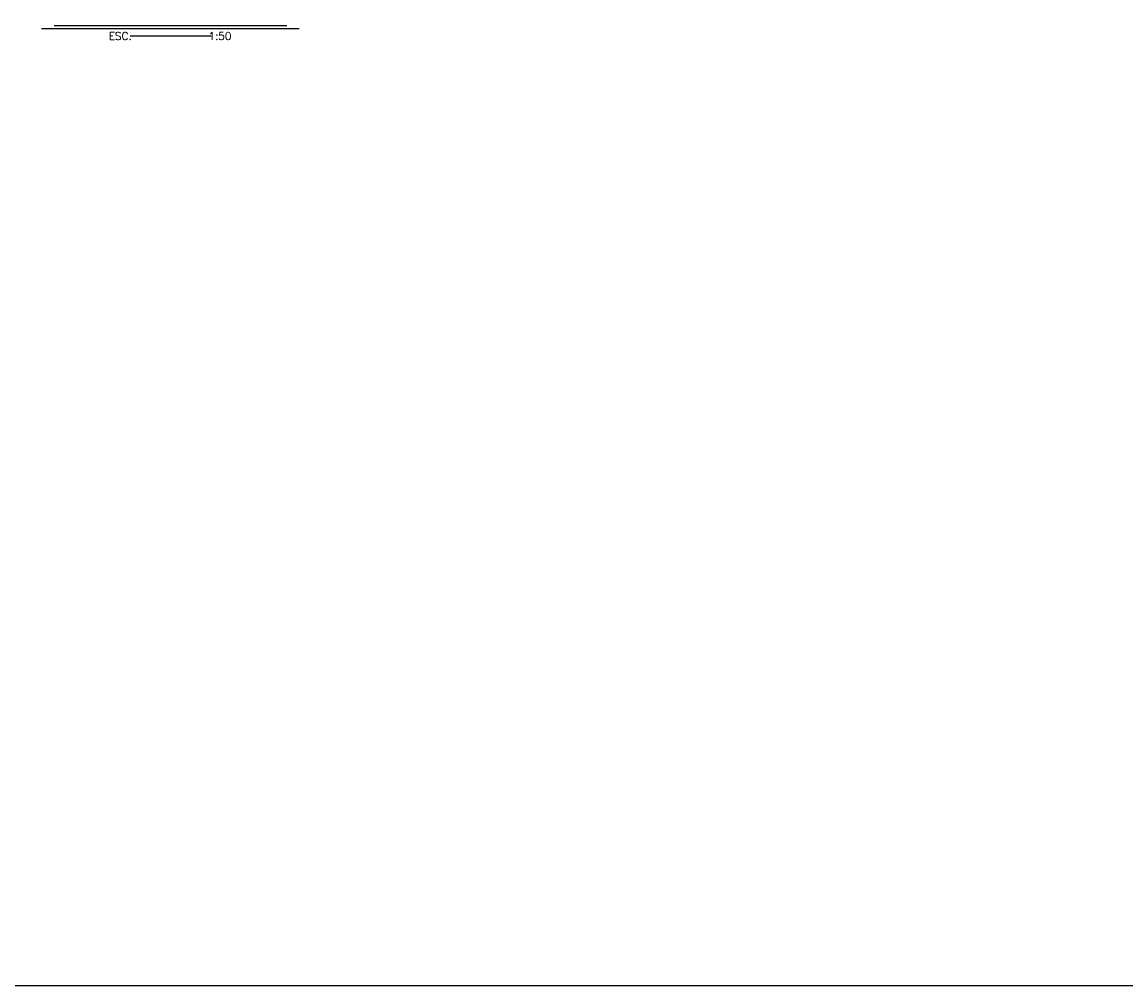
# Model space of a CAD drawing. Header units: millimetres. Extents: x 6229 to 11806, y 4271 to 11505.
# Tile 4 of 25: x 8055 to 9489, y 4271 to 5523. Entities that reach past the tile are written whole.
import ezdxf
from ezdxf.enums import TextEntityAlignment as Align

# ---------------------------------------------------------------- set-up
doc = ezdxf.new("R2010")
doc.units = ezdxf.units.MM
doc.header["$LTSCALE"] = 8
doc.header["$MEASUREMENT"] = 0
doc.layers.add('CARIMBO', color=7, linetype='Continuous')
doc.layers.add('TEXTO', color=2, linetype='Continuous')
doc.styles.add('ROMANS', font='ROMANS.shx')

msp = doc.modelspace()

# ---------------------------------------------------------------- linework, layer by layer
at = {"layer": 'CARIMBO', "color": 9}
msp.add_lwpolyline([(6945.3, 4271.2), (6945.3, 7141.2), (10975.3, 7141.2), (10975.3, 4973.1), (10100.3, 4973.1), (10100.3, 4271.2)], close=True, dxfattribs=at)
at = {"layer": 'TEXTO', "color": 7, "ltscale": 0.3}
msp.add_line((8080.8, 5514.6), (8415.5, 5514.6), dxfattribs=at)
at = {"layer": 'TEXTO', "color": 6, "ltscale": 0.3}
msp.add_line((8097.3, 5518.6), (8399.1, 5518.6), dxfattribs=at)
at = {"layer": 'TEXTO', "ltscale": 0.3}
msp.add_line((8301.2, 5504.8), (8195.7, 5504.8), dxfattribs=at)

# ---------------------------------------------------------------- texts
at = {"layer": 'TEXTO', "ltscale": 0.3, "style": 'ROMANS'}
msp.add_text('ESC.             1:50', height=10, rotation=360, dxfattribs=at).set_placement((8247.7, 5504.8), align=Align.MIDDLE)

doc.saveas('drawing.dxf')
